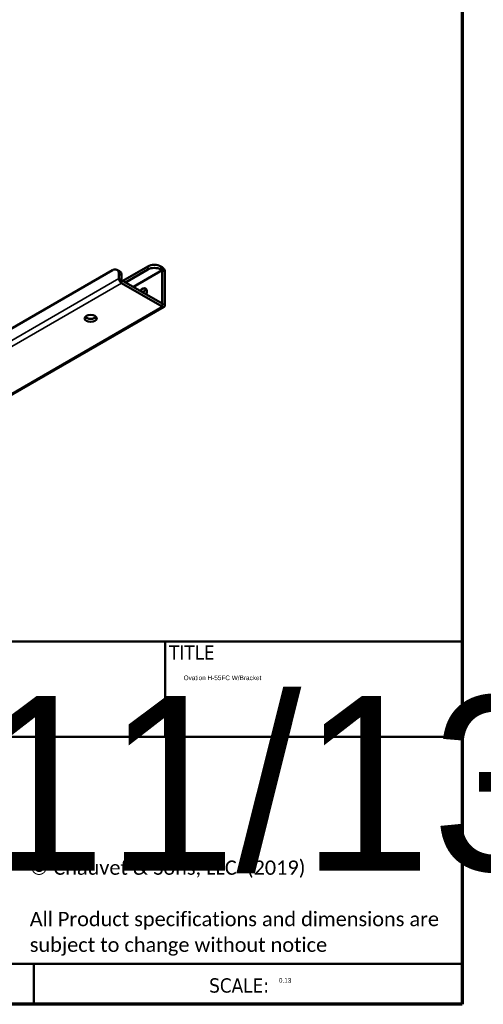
# Model space of a CAD drawing. Header units: millimetres. Extents: x 38 to 2514, y 38 to 1622.
# Tile 185 of 244: x 1873 to 2122, y 38 to 569. Entities that reach past the tile are written whole.
import ezdxf
from ezdxf.enums import TextEntityAlignment as Align

# ---------------------------------------------------------------- set-up
doc = ezdxf.new("R2018")
doc.units = ezdxf.units.MM
doc.header["$LTSCALE"] = 7.692308
for name, color, linetype, lineweight in [('Border (ISO)', 7, 'Continuous', 70), ('Title (ISO)', 7, 'Continuous', 50), ('Visible (ISO)', 7, 'Continuous', 50), ('Visible Narrow (ISO)', 7, 'Continuous', 35)]:
    doc.layers.add(name, color=color, linetype=linetype, lineweight=lineweight)
doc.styles.add('Note Text (ISO)', font='tahoma.ttf')

# ---------------------------------------------------------------- blocks, each defined once
blk = doc.blocks.new('Borders Chauvet_A')
at = {"layer": 'Border (ISO)'}
for p, q in [((274.4, 210.9), (274.4, 5)), ((274.4, 5), (5, 5))]:
    blk.add_line(p, q, dxfattribs=at)
blk = doc.blocks.new('Title Blocks Chauvet_A')
at = {"layer": 'Title (ISO)'}
for p, q in [((147.996, 57.403), (198.796, 57.403)), ((178.016, 57.403), (178.016, 50.737)), ((198.796, 57.403), (198.796, 32.003)), ((147.996, 50.737), (198.796, 50.737)), ((147.996, 34.826), (198.796, 34.826)), ((168.807, 34.826), (168.807, 32.003)), ((198.796, 32.003), (147.996, 32.003))]:
    blk.add_line(p, q, dxfattribs=at)
at = {"layer": 'Title (ISO)', "color": 7, "style": 'Note Text (ISO)'}
blk.add_text('TITLE', height=1, dxfattribs=at).set_placement((178.277, 57.138), align=Align.TOP_LEFT)
at = {"layer": 'Title (ISO)', "color": 7, "insert": (168.533, 42.073), "char_height": 1, "width": 29.78387, "attachment_point": 1, "line_spacing_factor": 1.07956, "style": 'Note Text (ISO)'}
blk.add_mtext('\\fCalibri|b0|i0;\\H1.0000;© Chauvet & Sons, LLC  (2019)\\P\\fCalibri|b0|i0;\\H1.0000;\\P\\fCalibri|b0|i0;\\H1.0000;All Product specifications and dimensions are \\P\\fCalibri|b0|i0;\\H1.0000;subject to change without notice \\P', dxfattribs=at)
at = {"layer": 'Title (ISO)', "color": 7, "insert": (181.091, 33.823), "char_height": 1, "attachment_point": 1, "style": 'Note Text (ISO)'}
blk.add_mtext('\\fTahoma|b0|i0;SCALE:', dxfattribs=at)
at = {"layer": 'Title (ISO)', "color": 7, "lineweight": 30, "flags": 104}
for tag, p in [('TITLE', (179.303, 55.029)), ('Initial_View_Scale', (185.969, 33.84))]:
    blk.add_attdef(tag, text='', height=1, dxfattribs=at).set_placement(p, align=Align.TOP_LEFT)
for tag, p in [('CREATION_DATE', (164.777, 53.596)), ('AUTHOR', (149.621, 53.414))]:
    blk.add_attdef(tag, text='', height=1, dxfattribs=at).set_placement(p, align=Align.BOTTOM_LEFT)

msp = doc.modelspace()

# ---------------------------------------------------------------- linework, layer by layer
at = {"layer": 'Visible (ISO)'}
for p, q in [((1928.106, 428.173), (1941.541, 435.93)), ((1948.612, 435.93), (1949.319, 435.521)), ((1922.449, 433.888), (1781.074, 352.266)), ((1926.363, 433.319), (1924.949, 434.136)), ((1925.985, 429.398), (1925.985, 431.847)), ((1927.399, 428.581), (1927.399, 431.031)), ((1929.52, 427.356), (1941.541, 434.297)), ((1949.319, 433.888), (1933.763, 424.907)), ((1948.612, 434.297), (1949.319, 433.888)), ((1949.319, 433.888), (1949.319, 415.925)), ((1950.733, 433.072), (1950.733, 415.109)), ((1927.399, 428.581), (1949.319, 415.925)), ((1927.399, 426.948), (1949.319, 414.292)), ((1950.319, 414.193), (1796.261, 325.248))]:
    msp.add_line(p, q, dxfattribs=at)
for centre, major_axis, start_param, end_param in [((1945.076, 433.888), (5, 0), 0.7853982, 2.3561945), ((1945.076, 432.255), (-5, 0), 3.9269908, 5.4977871), ((1949.319, 433.888), (1, -1.732), 0.7853982, 2.3561945), ((1922.449, 429.806), (2.5, 4.33), 5.4977871, 7.0685835), ((1923.863, 428.989), (2.5, 4.33), 5.4977871, 6.2831853), ((1927.399, 428.581), (1, -1.732), 3.9269908, 5.4977871), ((1938.713, 421.233), (1.625, 2.815), 4.9317145, 7.6346561), ((1940.127, 420.416), (-1.625, -2.815), 3.5917893, 4.4930635), ((1949.319, 415.925), (1, -1.732), 5.4977871, 7.0685835), ((1910.782, 409.598), (-3.25, 0), 0.4501967, 2.691396)]:
    msp.add_ellipse(centre, major_axis=major_axis, ratio=0.5773503, start_param=start_param, end_param=end_param, dxfattribs=at)
msp.add_ellipse((1910.782, 407.965), major_axis=(-3.25, 0), ratio=0.5773503, dxfattribs=at)
at = {"layer": 'Visible Narrow (ISO)'}
for p, q in [((1941.541, 434.297), (1941.541, 435.93)), ((1948.612, 434.297), (1948.612, 435.93)), ((1949.319, 435.521), (1949.319, 433.888)), ((1927.399, 431.031), (1925.985, 431.847)), ((1950.733, 433.072), (1949.319, 433.888)), ((1783.453, 347.107), (1925.985, 429.398)), ((1785.505, 345.025), (1927.399, 426.948)), ((1925.985, 429.398), (1927.399, 428.581)), ((1927.399, 426.948), (1927.399, 428.581)), ((1949.319, 414.292), (1796.136, 325.852)), ((1950.733, 415.109), (1949.319, 415.925)), ((1949.319, 414.292), (1949.319, 415.925))]:
    msp.add_line(p, q, dxfattribs=at)

# ---------------------------------------------------------------- block references
at = {"xscale": 7.692307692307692, "yscale": 7.692307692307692, "zscale": 7.692307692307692}
msp.add_blockref('Borders Chauvet_A', (0, 0), dxfattribs=at)
ref = msp.add_blockref('Title Blocks Chauvet_A', (581.573, -207.714), dxfattribs=dict(xscale=7.692307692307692, yscale=7.692307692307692, zscale=7.692307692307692))
lines = msp.add_mtext('Ovation H-55FC W/Bracket', dxfattribs={"layer": 'Title (ISO)', "color": 7, "insert": (1960.825, 215.583), "char_height": 2.5, "attachment_point": 1})
ref.add_attrib('TITLE', '', (1960.825, 215.583), dxfattribs={"flags": 104}).embed_mtext(lines)
lines = msp.add_mtext('0.13', dxfattribs={"layer": 'Title (ISO)', "color": 7, "insert": (2012.106, 52.596), "char_height": 2.5, "attachment_point": 1})
ref.add_attrib('Initial_View_Scale', '', (2012.106, 52.596), dxfattribs={"flags": 104}).embed_mtext(lines)
lines = msp.add_mtext('11/13/2019', dxfattribs={"layer": 'Title (ISO)', "color": 7, "insert": (1849.085, 204.566), "char_height": 94.2027, "attachment_point": 1})
ref.add_attrib('CREATION_DATE', '', (1849.085, 204.566), dxfattribs={"flags": 104}).embed_mtext(lines)

doc.saveas('drawing.dxf')
